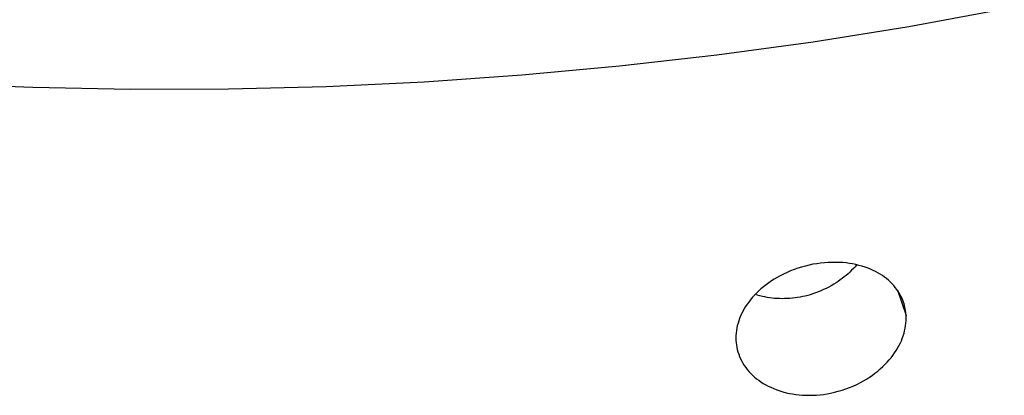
# Model space of a CAD drawing. Extents: x 0 to 1189, y 0 to 841.
# Tile 9 of 76: x 134.44 to 147.56, y 152.45 to 157.46. Entities that reach past the tile are written whole.
import ezdxf

# ---------------------------------------------------------------- set-up
doc = ezdxf.new("R2010")
doc.units = 0
doc.header["$LTSCALE"] = 65.395
doc.layers.add('connessioni_resistenze_BL7', color=7, linetype='CONTINUOUS')

# ---------------------------------------------------------------- blocks, each defined once
blk = doc.blocks.new('CONNESSIONI_RESISTENZE_BL7', base_point=(128.078, 185.895))
at = {"layer": 'connessioni_resistenze_BL7', "color": 2, "linetype": 'CONTINUOUS'}
blk.add_line((146.131, 153.856), (146.248, 153.518), dxfattribs=at)
for points in [[(147.555, 157.6), (146.284, 157.367), (145.008, 157.163), (143.727, 156.988), (142.43, 156.84), (141.131, 156.72), (139.829, 156.629), (138.525, 156.567), (137.223, 156.534), (135.921, 156.53), (134.619, 156.555), (133.318, 156.608), (132.036, 156.69), (130.757, 156.801), (129.481, 156.941)], [(146.213, 153.695), (146.202, 153.725), (146.189, 153.755), (146.175, 153.784), (146.16, 153.812), (146.143, 153.839), (146.124, 153.866), (146.104, 153.892), (146.083, 153.917), (146.061, 153.942), (146.038, 153.965), (146.012, 153.988), (145.986, 154.01), (145.959, 154.031), (145.931, 154.051), (145.902, 154.069), (145.871, 154.087), (145.839, 154.104), (145.807, 154.12), (145.774, 154.135), (145.741, 154.148), (145.701, 154.163), (145.66, 154.176), (145.618, 154.187), (145.577, 154.197), (145.535, 154.206), (145.492, 154.213), (145.45, 154.219), (145.407, 154.223), (145.364, 154.226), (145.313, 154.227), (145.262, 154.227), (145.21, 154.225), (145.159, 154.222), (145.108, 154.216), (145.057, 154.209), (145.007, 154.201), (144.957, 154.19), (144.906, 154.178), (144.856, 154.164), (144.807, 154.149), (144.758, 154.132), (144.71, 154.113), (144.662, 154.093), (144.615, 154.071), (144.569, 154.047), (144.53, 154.026), (144.492, 154.003), (144.454, 153.979), (144.418, 153.954), (144.382, 153.928), (144.347, 153.901), (144.313, 153.872), (144.281, 153.843), (144.249, 153.812), (144.223, 153.785), (144.198, 153.757), (144.174, 153.728), (144.151, 153.698), (144.13, 153.668), (144.11, 153.638), (144.091, 153.607), (144.074, 153.576), (144.058, 153.544), (144.043, 153.512), (144.03, 153.48), (144.019, 153.448), (144.009, 153.415), (144, 153.382), (143.993, 153.349), (143.988, 153.317), (143.984, 153.284), (143.982, 153.251), (143.981, 153.218), (143.982, 153.186)], [(145.589, 154.194), (145.567, 154.169), (145.545, 154.145), (145.522, 154.121), (145.498, 154.098), (145.474, 154.075), (145.449, 154.053), (145.424, 154.032), (145.398, 154.012), (145.371, 153.992), (145.344, 153.973), (145.316, 153.955), (145.284, 153.934), (145.251, 153.915), (145.217, 153.897), (145.183, 153.879), (145.149, 153.863), (145.114, 153.848), (145.079, 153.833), (145.043, 153.82), (145.007, 153.808), (144.971, 153.796), (144.937, 153.787), (144.904, 153.778), (144.87, 153.771), (144.836, 153.764), (144.802, 153.758), (144.768, 153.753), (144.733, 153.749), (144.699, 153.746), (144.664, 153.744), (144.629, 153.743), (144.595, 153.742), (144.562, 153.743), (144.529, 153.745), (144.496, 153.747), (144.463, 153.75), (144.43, 153.755), (144.397, 153.76), (144.365, 153.766), (144.333, 153.773), (144.301, 153.781), (144.269, 153.79), (144.238, 153.8)], [(143.999, 153.067), (144.008, 153.035), (144.018, 153.003), (144.03, 152.972), (144.043, 152.942), (144.058, 152.912), (144.075, 152.882), (144.093, 152.854), (144.112, 152.826), (144.133, 152.799), (144.155, 152.773), (144.179, 152.747), (144.204, 152.723), (144.23, 152.699), (144.257, 152.676), (144.285, 152.655), (144.315, 152.634), (144.346, 152.614), (144.378, 152.595), (144.411, 152.578), (144.444, 152.562), (144.484, 152.544), (144.525, 152.528), (144.566, 152.514), (144.608, 152.501), (144.651, 152.49), (144.693, 152.481), (144.736, 152.473), (144.78, 152.466), (144.823, 152.461), (144.87, 152.458), (144.916, 152.455), (144.963, 152.455), (145.01, 152.456), (145.056, 152.458), (145.102, 152.462), (145.149, 152.468), (145.195, 152.475), (145.24, 152.483), (145.292, 152.495), (145.344, 152.508), (145.395, 152.523), (145.445, 152.54), (145.495, 152.559), (145.544, 152.579), (145.593, 152.601), (145.64, 152.625), (145.68, 152.647), (145.72, 152.67), (145.758, 152.695), (145.796, 152.721), (145.833, 152.748), (145.869, 152.776), (145.904, 152.806), (145.938, 152.837), (145.97, 152.869), (145.997, 152.897), (146.023, 152.926), (146.048, 152.956), (146.072, 152.987), (146.094, 153.019), (146.115, 153.05), (146.134, 153.082), (146.152, 153.114), (146.169, 153.147), (146.184, 153.181), (146.197, 153.214), (146.209, 153.247), (146.22, 153.281), (146.228, 153.315), (146.236, 153.35), (146.241, 153.383), (146.245, 153.417), (146.248, 153.451), (146.248, 153.484), (146.248, 153.518)]]:
    blk.add_lwpolyline(points, dxfattribs=at)
for centre, radius, start, end in [((145.597, 153.484), 0.651, 3.0063, 18.9468), ((144.635, 153.22), 0.654, 183.0277, 193.588)]:
    blk.add_arc(centre, radius, start, end, dxfattribs=at)

msp = doc.modelspace()

# ---------------------------------------------------------------- block references
at = {"layer": 'connessioni_resistenze_BL7'}
msp.add_blockref('CONNESSIONI_RESISTENZE_BL7', (128.078, 185.895), dxfattribs=at)

doc.saveas('drawing.dxf')
